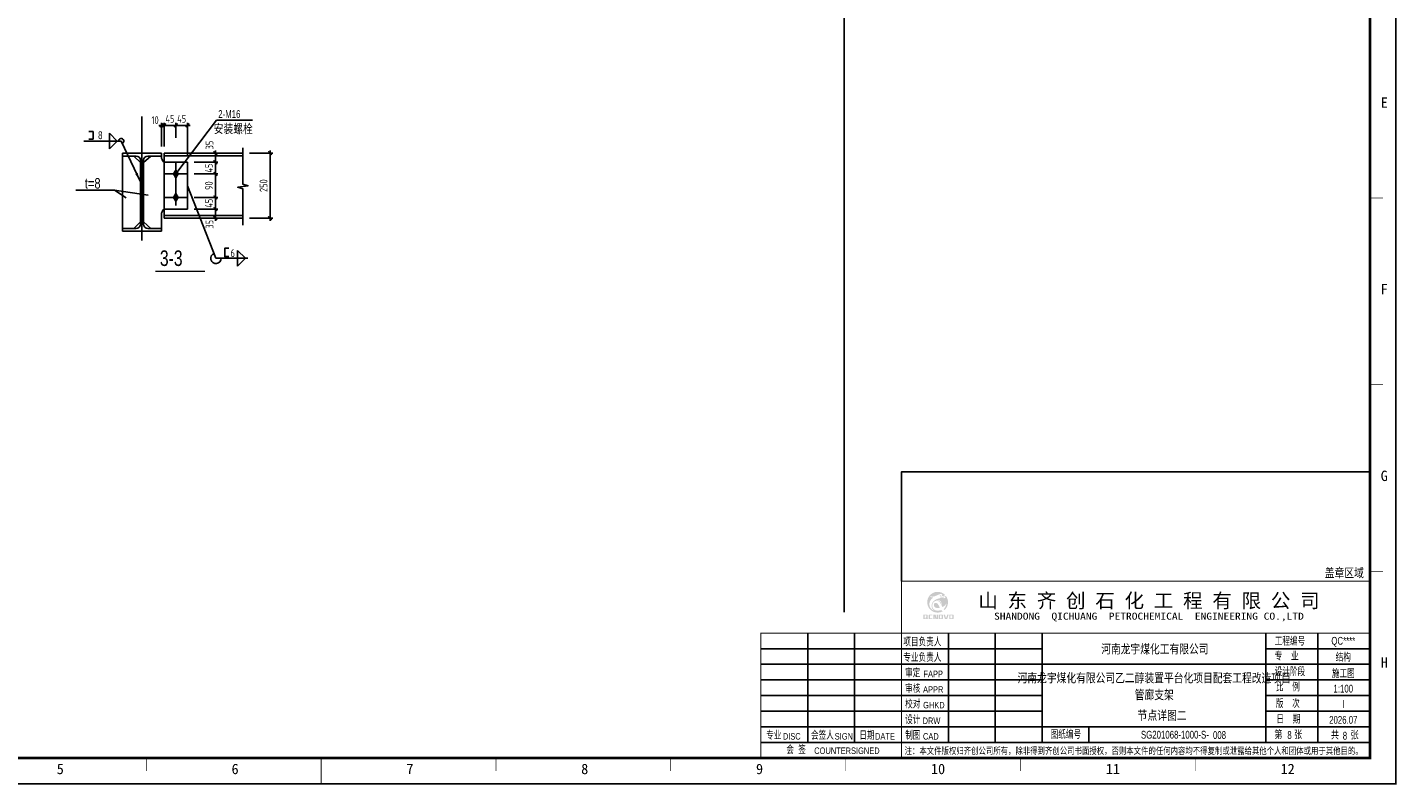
# Model space of a CAD drawing. Extents: x -294221 to 474257, y -25219 to 114942.
# Tile 68 of 70: x 421646 to 474257, y -11283 to 17830. Entities that reach past the tile are written whole.
import ezdxf
from ezdxf.enums import TextEntityAlignment as Align

# ---------------------------------------------------------------- set-up
doc = ezdxf.new("R2010")
doc.units = 0
doc.header["$LTSCALE"] = 1000
doc.linetypes.add('CONTINOUS', pattern=[0])
doc.linetypes.add('XXX', pattern=[0.425, 0.3, -0.125])
for name, color, linetype in [('6', 1, 'Continuous'), ('_TCC_NET_BORDER', 7, 'Continuous'), ('AXIS', 7, 'Continuous'), ('AXIS_TEXT', 7, 'Continuous'), ('BORDER', 7, 'Continuous'), ('DIM', 3, 'Continuous'), ('NJPEC-图框层', 7, 'Continuous'), ('PUB_DIM', 3, 'Continuous'), ('text', 7, 'Continuous'), ('THIN', 7, 'Continuous'), ('Y', 2, 'Continuous'), ('梁', 4, 'Continuous'), ('表格', 7, 'Continuous')]:
    doc.layers.add(name, color=color, linetype=linetype)
doc.styles.add('JD', font='ros.shx', dxfattribs={"width": 0.7, "bigfont": 'jd.shx'})
doc.styles.add('MYROMANS', font='myromans.shx', dxfattribs={"width": 0.7, "bigfont": 'hzdx.shx'})
doc.styles.add('QC_宋体', font='txt')
doc.styles.add('QY', font='qy_eng.shx', dxfattribs={"width": 0.75, "bigfont": 'qy_chn.shx'})
doc.styles.add('TSSD_Dimension', font='tssdeng.shx', dxfattribs={"width": 0.7, "bigfont": 'hztxt.shx'})
doc.styles.add('TSSD_Norm', font='tssdeng.shx', dxfattribs={"bigfont": 'hztxt.shx'})
doc.styles.add('TSSD_Rein', font='Tssdeng.shx', dxfattribs={"width": 0.7, "bigfont": '@@tssdchn.shx'})
doc.styles.add('宋体', font='txt')
doc.dimstyles.new('TSSD_10_100', dxfattribs={"dimtxt": 300, "dimasz": 100, "dimexe": 100, "dimexo": 250, "dimgap": 100, "dimtad": 1, "dimdec": 0, "dimlfac": 0.1, "dimzin": 0, "dimdsep": 46, "dimtxsty": 'TSSD_Dimension', "dimblk": 'ARCHTICK', "dimblk1": 'ARCHTICK', "dimblk2": 'ARCHTICK', "dimcen": 0, "dimdle": 100, "dimclrt": 7, "dimadec": 0, "dimazin": 0, "dimtfac": 1, "dimtdec": 0, "dimtix": 1, "dimtmove": 2, "dimatfit": 3, "dimfxl": 0, "dimtolj": 1, "dimtzin": 0, "dimarcsym": 0})

# ---------------------------------------------------------------- blocks, each defined once
blk = doc.blocks.new('会签栏')
at = {"layer": 'NJPEC-图框层'}
for p, q in [((631055, 1257550), (631055, 1261750)), ((632855, 1261750), (632855, 1257550)), ((634655, 1261150), (629255, 1261150)), ((634655, 1260550), (629255, 1260550)), ((634655, 1259950), (629255, 1259950)), ((634655, 1259350), (629255, 1259350)), ((634655, 1258750), (629255, 1258750)), ((634655, 1258150), (629255, 1258150)), ((634655, 1257550), (629255, 1257550))]:
    blk.add_line(p, q, dxfattribs=at)
at = {"style": 'QY', "width": 0.75}
for s, height, p in [('专业', 300, (629746, 1257656)), ('会签人', 300, (631616, 1257656)), ('日期', 300, (633326, 1257656)), ('DISC', 250, (630440, 1257656)), ('会  签', 300, (630606, 1257103)), ('SIGN', 250, (632440, 1257656)), ('DATE', 250, (634020, 1257656)), ('COUNTERSIGNED', 250, (632558, 1257103))]:
    blk.add_text(s, height=height, dxfattribs=at).set_placement(p, align=Align.CENTER)
blk = doc.blocks.new('签字栏')
at = {"layer": 'AXIS_TEXT', "color": 0}
for p, q in [((646531, 1250392), (646531, 1254592)), ((648331, 1250392), (648331, 1254592)), ((650131, 1250392), (650131, 1254592)), ((644731, 1253992), (650131, 1253992)), ((644731, 1253392), (650131, 1253392)), ((644731, 1252792), (650131, 1252792)), ((644731, 1252192), (650131, 1252192)), ((644731, 1251592), (650131, 1251592)), ((644731, 1250992), (650131, 1250992))]:
    blk.add_line(p, q, dxfattribs=at)
at = {"style": 'QY', "width": 0.75}
for s, height, p in [('审定', 300, (645165, 1252898)), ('FAPP', 250, (645950, 1252898)), ('审核', 300, (645165, 1252298)), ('APPR', 250, (645950, 1252298)), ('校对', 300, (645165, 1251698)), ('GHKD', 250, (645975, 1251698)), ('设计', 300, (645165, 1251098)), ('DRW', 250, (645884, 1251098)), ('制图', 300, (645165, 1250498)), ('CAD', 250, (645859, 1250498))]:
    blk.add_text(s, height=height, dxfattribs=at).set_placement(p, align=Align.CENTER)
at = {"layer": 'NJPEC-图框层', "style": 'QY', "width": 0.75}
for s, p in [('项目负责人', (644801, 1254086)), ('专业负责人', (644801, 1253491))]:
    blk.add_text(s, height=300, dxfattribs=at).set_placement(p)
blk = doc.blocks.new('信息栏')
at = {"layer": 'NJPEC-图框层'}
for p, q in [((660731, 1250392), (660731, 1254592)), ((658731, 1253992), (662731, 1253992)), ((658731, 1253392), (662731, 1253392)), ((658731, 1252792), (662731, 1252792)), ((658731, 1252192), (662731, 1252192)), ((658731, 1251592), (662731, 1251592)), ((651931, 1250992), (651931, 1250392))]:
    blk.add_line(p, q, dxfattribs=at)
blk.add_lwpolyline([(658731, 1254592), (658731, 1250392)], dxfattribs=at)
at = {"style": 'QY', "width": 0.75}
for s, p in [('施工图', (661707, 1253057)), ('Ⅰ', (661707, 1251857))]:
    blk.add_text(s, height=300, dxfattribs=at).set_placement(p, align=Align.MIDDLE)
at = {"layer": 'NJPEC-图框层', "style": 'QY', "width": 0.8}
for s, p in [('第     张', (659592, 1250520)), ('共     张', (661763, 1250507))]:
    blk.add_text(s, height=300, dxfattribs=at).set_placement(p, align=Align.CENTER)
at = {"layer": 'NJPEC-图框层', "char_height": 300, "width": 1800, "attachment_point": 4, "style": 'QY'}
for s, insert in [('工程编号', (659072, 1254266)), ('专    业', (659072, 1253692)), ('设计阶段', (659072, 1253092)), ('比    例', (659116, 1252502)), ('版    次', (659116, 1251865)), ('日    期', (659139, 1251265)), ('图纸编号', (650461, 1250678))]:
    blk.add_mtext(s, dxfattribs=dict(at, insert=insert))
blk = doc.blocks.new('修改栏')
at = {"const_width": 40}
blk.add_lwpolyline([(644731, 1256092), (662731, 1256092)], dxfattribs=at)
at = {"layer": '梁', "color": 6}
blk.add_lwpolyline([(662731, 1256092), (662731, 1260292), (644731, 1260292), (644731, 1256092)], dxfattribs=at)
at = {"color": 6, "style": 'QY', "width": 0.75}
blk.add_text('盖章区域', height=400, dxfattribs=at).set_placement((661746, 1256422), align=Align.MIDDLE)
blk = doc.blocks.new('图框')
at = {"layer": 'NJPEC-图框层'}
h = blk.add_hatch(color=152, dxfattribs=at)
h.dxf.hatch_style = 1
edge = h.paths.add_edge_path()
edge.add_spline(control_points=[(713336, 1255456), (713332, 1255457), (713322, 1255460), (713304, 1255466), (713282, 1255476), (713257, 1255490), (713232, 1255508), (713207, 1255532), (713184, 1255559), (713166, 1255594), (713154, 1255626), (713147, 1255662), (713143, 1255697), (713145, 1255736), (713150, 1255769), (713160, 1255800), (713174, 1255832), (713191, 1255861), (713210, 1255884), (713229, 1255905), (713247, 1255922), (713266, 1255937), (713283, 1255949), (713294, 1255955), (713299, 1255958)], knot_values=[0, 0, 0, 0, 0.148671, 0.387041, 0.707288, 1.057418, 1.457549, 1.851858, 2.336567, 2.813419, 3.292614, 3.615986, 4.181811, 4.637275, 5.049596, 5.448979, 5.857795, 6.346394, 6.708376, 6.985242, 7.378215, 7.656509, 7.899427, 8.128498, 8.128498, 8.128498, 8.128498], degree=3, periodic=0)
edge.add_spline(control_points=[(713299, 1255958), (713293, 1255959), (713281, 1255959), (713263, 1255961), (713244, 1255965), (713225, 1255971), (713207, 1255979), (713193, 1255990), (713183, 1256002), (713178, 1256011), (713177, 1256017), (713176, 1256019)], knot_values=[0, 0, 0, 0, 0.232304, 0.445127, 0.671111, 0.962412, 1.17351, 1.431428, 1.618611, 1.749517, 1.829891, 1.829891, 1.829891, 1.829891], degree=3, periodic=0)
edge.add_spline(control_points=[(713176, 1256019), (713183, 1256015), (713195, 1256007), (713217, 1256001), (713241, 1255997), (713272, 1255995), (713315, 1256001), (713367, 1256015), (713428, 1256041), (713488, 1256068), (713540, 1256087), (713577, 1256095), (713602, 1256095), (713622, 1256089), (713633, 1256078), (713639, 1256064), (713637, 1256046), (713625, 1256031), (713606, 1256023), (713589, 1256018), (713575, 1256015), (713567, 1256015), (713563, 1256019), (713567, 1256028), (713573, 1256035), (713579, 1256044), (713583, 1256051), (713584, 1256055), (713583, 1256059), (713580, 1256061), (713574, 1256062), (713566, 1256061), (713558, 1256055), (713550, 1256046), (713544, 1256036), (713543, 1256025), (713544, 1256015), (713549, 1256008), (713556, 1256003), (713566, 1256000), (713581, 1256001), (713605, 1256002), (713635, 1256009), (713668, 1256018), (713702, 1256029), (713729, 1256041), (713745, 1256050), (713751, 1256053)], knot_values=[0, 0, 0, 0, 0.275863, 0.558778, 0.843428, 1.198015, 1.696558, 2.455123, 3.231292, 4.17664, 4.919709, 5.289347, 5.587055, 5.850753, 6.047231, 6.180953, 6.411265, 6.664844, 6.892465, 7.165311, 7.332684, 7.410273, 7.446364, 7.52878, 7.703034, 7.844682, 7.924434, 7.97668, 8.011937, 8.061747, 8.130588, 8.215883, 8.354394, 8.478782, 8.682102, 8.787985, 8.896275, 9.024688, 9.114193, 9.219361, 9.384327, 9.698484, 10.112351, 10.554749, 10.970697, 11.441848, 11.671505, 11.671505, 11.671505, 11.671505], degree=3, periodic=0)
edge.add_arc((713460, 1255779), 400, 43.38, 180)
edge.add_arc((713460, 1255779), 400, 180, 300.0054)
edge.add_spline(control_points=[(713660, 1255432), (713657, 1255433), (713648, 1255437), (713630, 1255447), (713612, 1255461), (713600, 1255472), (713596, 1255475)], knot_values=[0, 0, 0, 0, 0.117121, 0.378696, 0.769839, 0.969146, 0.969146, 0.969146, 0.969146], degree=3, periodic=0)
edge.add_spline(control_points=[(713596, 1255475), (713588, 1255473), (713568, 1255467), (713533, 1255462), (713493, 1255458), (713452, 1255458), (713414, 1255460), (713378, 1255467), (713347, 1255482), (713314, 1255505), (713289, 1255534), (713269, 1255566), (713261, 1255593), (713257, 1255613), (713255, 1255629), (713255, 1255647), (713256, 1255666), (713260, 1255686), (713265, 1255708), (713274, 1255731), (713285, 1255750), (713297, 1255771), (713315, 1255790), (713338, 1255807), (713361, 1255822), (713384, 1255831), (713407, 1255837), (713426, 1255838), (713452, 1255835), (713487, 1255824), (713528, 1255793), (713570, 1255744), (713608, 1255675), (713630, 1255622), (713641, 1255594)], knot_values=[0, 0, 0, 0, 0.331124, 0.779939, 1.317706, 1.847046, 2.306295, 2.729392, 3.217777, 3.614671, 4.196887, 4.663931, 5.019811, 5.218518, 5.436862, 5.643188, 5.867538, 6.15981, 6.408866, 6.730664, 7.070674, 7.222231, 7.625898, 8.046238, 8.283822, 8.656954, 8.971884, 9.154486, 9.394825, 9.945136, 10.489736, 11.29841, 12.343812, 13.448432, 13.448432, 13.448432, 13.448432], degree=3, periodic=0)
edge.add_spline(control_points=[(713641, 1255594), (713649, 1255598), (713667, 1255606), (713697, 1255620), (713728, 1255642), (713755, 1255669), (713776, 1255697), (713789, 1255722), (713795, 1255738), (713797, 1255745)], knot_values=[0, 0, 0, 0, 0.353268, 0.727498, 1.240071, 1.77028, 2.15534, 2.544899, 2.812928, 2.812928, 2.812928, 2.812928], degree=3, periodic=0)
edge.add_spline(control_points=[(713797, 1255745), (713797, 1255742), (713796, 1255734), (713795, 1255718), (713790, 1255697), (713785, 1255667), (713772, 1255628), (713751, 1255585), (713726, 1255549), (713706, 1255526), (713695, 1255517), (713691, 1255514)], knot_values=[0, 0, 0, 0, 0.12049, 0.296651, 0.587458, 0.932367, 1.426389, 2.128798, 2.724602, 3.085973, 3.260756, 3.260756, 3.260756, 3.260756], degree=3, periodic=0)
edge.add_spline(control_points=[(713691, 1255514), (713698, 1255506), (713709, 1255494), (713722, 1255484), (713726, 1255480)], knot_values=[0, 0, 0, 0, 0.375868, 0.607847, 0.607847, 0.607847, 0.607847], degree=3, periodic=0)
edge.add_arc((713460, 1255779), 400, 311.7299, 360)
edge.add_arc((713460, 1255779), 400, 0, 38.1999)
edge.add_spline(control_points=[(713774, 1256026), (713773, 1256025), (713770, 1256022), (713762, 1256018), (713747, 1256012), (713722, 1256002), (713688, 1255992), (713650, 1255983), (713616, 1255977), (713590, 1255975), (713572, 1255974), (713562, 1255972), (713556, 1255969), (713556, 1255966), (713557, 1255965), (713561, 1255963), (713568, 1255961), (713581, 1255960), (713595, 1255959), (713610, 1255960), (713632, 1255964), (713670, 1255972), (713716, 1255985), (713749, 1255994), (713764, 1255999)], knot_values=[0, 0, 0, 0, 0.053208, 0.159125, 0.349072, 0.652832, 1.174017, 1.666617, 2.136561, 2.433582, 2.656379, 2.800822, 2.851753, 2.865207, 2.882987, 2.929462, 3.028596, 3.159224, 3.414495, 3.526937, 3.733164, 4.268442, 4.947966, 5.549375, 5.549375, 5.549375, 5.549375], degree=3, periodic=0)
edge.add_spline(control_points=[(713764, 1255999), (713765, 1255998), (713768, 1255996), (713772, 1255991), (713772, 1255982), (713767, 1255969), (713757, 1255957), (713742, 1255945), (713723, 1255936), (713701, 1255930), (713685, 1255929), (713679, 1255928)], knot_values=[0, 0, 0, 0, 0.043264, 0.120508, 0.21598, 0.374603, 0.612363, 0.813698, 1.083588, 1.406129, 1.661303, 1.661303, 1.661303, 1.661303], degree=3, periodic=0)
edge.add_spline(control_points=[(713679, 1255928), (713681, 1255929), (713686, 1255932), (713694, 1255938), (713700, 1255943), (713701, 1255950), (713696, 1255950), (713691, 1255951), (713680, 1255951), (713654, 1255949), (713606, 1255945), (713551, 1255935), (713489, 1255918), (713432, 1255900), (713379, 1255876), (713342, 1255851), (713315, 1255830), (713292, 1255807), (713274, 1255783), (713260, 1255759), (713246, 1255729), (713237, 1255699), (713232, 1255665), (713231, 1255634), (713234, 1255602), (713241, 1255572), (713252, 1255544), (713268, 1255517), (713285, 1255497), (713303, 1255479), (713320, 1255466), (713331, 1255459), (713336, 1255456)], knot_values=[0, 0, 0, 0, 0.09476, 0.229885, 0.358769, 0.396739, 0.451667, 0.505398, 0.588924, 0.863894, 1.484135, 2.413352, 2.950627, 3.881745, 4.660795, 5.110916, 5.572524, 5.949122, 6.311877, 6.700681, 6.999839, 7.543065, 7.853918, 8.298535, 8.706756, 9.035561, 9.474198, 9.820452, 10.196203, 10.461837, 10.788817, 10.975614, 10.975614, 10.975614, 10.975614], degree=3, periodic=0)
edge = h.paths.add_edge_path(flags=16)
edge.add_spline(control_points=[(713410, 1255855), (713416, 1255856), (713427, 1255860), (713447, 1255865), (713471, 1255867), (713498, 1255865), (713529, 1255855), (713556, 1255834), (713578, 1255811), (713595, 1255782), (713609, 1255755), (713620, 1255721), (713628, 1255693), (713632, 1255669), (713634, 1255657), (713634, 1255654)], knot_values=[0, 0, 0, 0, 0.217098, 0.45546, 0.756361, 1.1177, 1.466416, 1.954125, 2.35846, 2.68133, 3.205739, 3.497502, 3.998988, 4.304628, 4.430393, 4.430393, 4.430393, 4.430393], degree=3, periodic=0)
edge.add_spline(control_points=[(713634, 1255654), (713632, 1255660), (713626, 1255674), (713616, 1255698), (713601, 1255726), (713586, 1255754), (713570, 1255777), (713552, 1255799), (713533, 1255817), (713511, 1255834), (713495, 1255843), (713475, 1255851), (713456, 1255857), (713437, 1255857), (713422, 1255857), (713414, 1255855), (713410, 1255855)], knot_values=[0, 0, 0, 0, 0.247715, 0.568965, 0.966639, 1.450508, 1.740372, 2.022658, 2.534465, 2.710049, 3.044629, 3.231754, 3.52439, 3.788101, 3.944147, 4.080651, 4.080651, 4.080651, 4.080651], degree=3, periodic=0)
edge = h.paths.add_edge_path(flags=17)
edge.add_spline(control_points=[(713541, 1255563), (713526, 1255560), (713494, 1255555), (713444, 1255555), (713395, 1255565), (713353, 1255585), (713329, 1255615), (713316, 1255649), (713314, 1255676), (713319, 1255703), (713329, 1255724), (713347, 1255742), (713365, 1255752), (713382, 1255754), (713400, 1255754), (713426, 1255746), (713462, 1255720), (713495, 1255674), (713519, 1255625), (713532, 1255588), (713539, 1255569), (713541, 1255563)], knot_values=[0, 0, 0, 0, 0.561484, 1.214764, 1.885581, 2.393631, 2.959197, 3.259694, 3.74698, 3.952014, 4.302998, 4.593853, 4.881604, 5.06523, 5.221101, 5.542541, 6.061676, 6.875848, 7.612345, 8.105693, 8.357623, 8.357623, 8.357623, 8.357623], degree=3, periodic=0)
h = blk.add_hatch(color=7, dxfattribs=at)
h.dxf.hatch_style = 1
h.paths.add_polyline_path([(713076, 1255274, 0.414214), (713049, 1255302), (712935, 1255302, 0.414214), (712908, 1255274), (712908, 1255157, 0.414214), (712935, 1255129), (713049, 1255129, 0.259363), (713072, 1255142), (713092, 1255129), (713092, 1255158), (713076, 1255168)])
h.paths.add_polyline_path([(713027, 1255200), (712996, 1255220), (712996, 1255191), (713027, 1255171), (713027, 1255154), (712958, 1255154), (712958, 1255276), (713027, 1255276)], flags=16)
h.paths.add_polyline_path([(713164, 1255276), (713260, 1255276), (713260, 1255302), (713141, 1255302, 0.414214), (713114, 1255274), (713114, 1255157, 0.414214), (713141, 1255129), (713261, 1255129), (713261, 1255154), (713164, 1255154)])
h.paths.add_polyline_path([(713341, 1255280), (713376, 1255129), (713470, 1255129), (713470, 1255302), (713420, 1255302), (713420, 1255148), (713385, 1255302), (713291, 1255302), (713291, 1255129), (713341, 1255129)])
h.paths.add_polyline_path([(713665, 1255274, 0.414214), (713638, 1255302), (713524, 1255302, 0.414214), (713497, 1255274), (713497, 1255157, 0.414214), (713524, 1255129), (713638, 1255129, 0.414214), (713665, 1255157)])
h.paths.add_polyline_path([(713548, 1255276), (713615, 1255276), (713615, 1255154), (713548, 1255154)], flags=16)
h.paths.add_polyline_path([(713741, 1255302), (713687, 1255302), (713743, 1255129), (713827, 1255129), (713883, 1255302), (713829, 1255302), (713785, 1255155)])
h.paths.add_polyline_path([(714072, 1255274, 0.414214), (714045, 1255302), (713932, 1255302, 0.414214), (713905, 1255274), (713905, 1255157, 0.414214), (713932, 1255129), (714045, 1255129, 0.414214), (714072, 1255157)])
h.paths.add_polyline_path([(713955, 1255277), (714023, 1255277), (714023, 1255154), (713955, 1255154)], flags=16)
at = {"layer": 'NJPEC-图框层', "color": 0}
for p, q in [((726071, 1253392), (717472, 1253392)), ((717472, 1250992), (730072, 1250992))]:
    blk.add_line(p, q, dxfattribs=at)
at = {"layer": 'NJPEC-图框层', "const_width": 40}
for points in [[(712072, 1256592), (712072, 1249792)], [(730072, 1256592), (730072, 1249792)], [(730072, 1249792), (706672, 1249792), (706672, 1254592), (712072, 1254592)], [(712072, 1254592), (730072, 1254592)]]:
    blk.add_lwpolyline(points, dxfattribs=at)
at = {"layer": 'NJPEC-图框层'}
blk.add_lwpolyline([(712072, 1250392), (730072, 1250392)], dxfattribs=at)
for name, p in [('修改栏', (67341, 500)), ('会签栏', (77417, -7158)), ('签字栏', (67341, 0)), ('信息栏', (67341, 0))]:
    blk.add_blockref(name, p, dxfattribs=at)
at = {"layer": 'NJPEC-图框层', "style": '宋体'}
blk.add_text('山 东 齐 创 石 化 工 程 有 限 公 司', height=550, dxfattribs=at).set_placement((721580, 1255401), align=Align.BOTTOM_CENTER)
at = {"layer": 'NJPEC-图框层', "style": '宋体', "width": 1.2}
blk.add_text('SHANDONG  QICHUANG  PETROCHEMICAL  ENGINEERING CO.,LTD', height=270, dxfattribs=at).set_placement((721580, 1255027), align=Align.BOTTOM_CENTER)
at = {"layer": 'NJPEC-图框层', "style": 'QY', "width": 0.75}
for s, p in [('河南龙宇煤化工有限公司', (721807, 1253990)), ('河南龙宇煤化有限公司乙二醇装置平台化项目配套工程改造项目', (721783, 1252877)), ('管廊支架', (721783, 1252232))]:
    blk.add_text(s, height=400, dxfattribs=at).set_placement(p, align=Align.MIDDLE)
at = {"layer": 'NJPEC-图框层', "color": 6, "style": 'QY', "width": 0.75}
for s, p in [('QC****', (729048, 1254257)), ('结构', (729048, 1253690)), ('1:100', (729048, 1252457)), ('2026.07', (729048, 1251257)), ('SG201068-1000-S-', (722578, 1250686)), ('8', (729111, 1250647))]:
    blk.add_text(s, height=300, dxfattribs=at).set_placement(p, align=Align.MIDDLE)
at = {"layer": 'NJPEC-图框层', "style": '宋体', "width": 0.78}
blk.add_text('注：本文件版权归齐创公司所有，除非得到齐创公司书面授权，否则本文件的任何内容均不得复制或泄露给其他个人和团体或用于其他目的。', height=260, dxfattribs=at).set_placement((712192, 1249939))
blk = doc.blocks.new('_ArchTick')
at = {"color": 0, "linetype": 'ByBlock', "const_width": 0.5}
blk.add_lwpolyline([(-0.71, -0.71), (0.71, 0.71)], dxfattribs=at)
blk = doc.blocks.new('*D566')
at = {"layer": 'Defpoints', "color": 0}
for p in [(427348, 14063), (427348, 13328), (427798, 12644)]:
    blk.add_point(p, dxfattribs=at)
at = {"layer": 'DIM', "color": 0, "lineweight": -2}
for p, q in [((427348, 14063), (427248, 14063)), ((427348, 13578), (427348, 14163)), ((427798, 14063), (427348, 14063)), ((427798, 12894), (427798, 14163)), ((427798, 14063), (427898, 14063))]:
    blk.add_line(p, q, dxfattribs=at)
at = {"layer": 'DIM', "color": 0, "lineweight": -2, "xscale": 100, "yscale": 100, "zscale": 100}
blk.add_blockref('_ArchTick', (427348, 14063), dxfattribs=at)
at = {"layer": 'DIM', "color": 0, "lineweight": -2, "xscale": 100, "yscale": 100, "zscale": 100, "rotation": 180}
blk.add_blockref('_ArchTick', (427798, 14063), dxfattribs=at)
at = {"layer": 'DIM', "color": 7, "insert": (427573, 14313), "char_height": 300, "attachment_point": 5, "style": 'TSSD_Dimension'}
blk.add_mtext('\\A1;45', dxfattribs=at)
blk = doc.blocks.new('*D567')
at = {"layer": 'Defpoints', "color": 0}
for p in [(427798, 10844), (427798, 10494), (428870, 10494)]:
    blk.add_point(p, dxfattribs=at)
at = {"layer": 'DIM', "color": 0, "lineweight": -2}
for p, q in [((428048, 10844), (428970, 10844)), ((428870, 10944), (428870, 10394)), ((428048, 10494), (428970, 10494))]:
    blk.add_line(p, q, dxfattribs=at)
at = {"layer": 'DIM', "color": 0, "lineweight": -2, "xscale": 100, "yscale": 100, "zscale": 100}
for p, rotation in [((428870, 10844), 90), ((428870, 10494), 270)]:
    blk.add_blockref('_ArchTick', p, dxfattribs=dict(at, rotation=rotation))
at = {"layer": 'DIM', "color": 7, "insert": (428645, 10259), "char_height": 300, "attachment_point": 5, "rotation": 90, "style": 'TSSD_Dimension'}
blk.add_mtext('\\A1;35', dxfattribs=at)
blk = doc.blocks.new('*D568')
at = {"layer": 'Defpoints', "color": 0}
for p in [(427798, 12994), (427798, 12644), (428870, 12994)]:
    blk.add_point(p, dxfattribs=at)
at = {"layer": 'DIM', "color": 0, "lineweight": -2}
for p, q in [((428048, 12994), (428970, 12994)), ((428048, 12644), (428970, 12644)), ((428870, 12544), (428870, 13094))]:
    blk.add_line(p, q, dxfattribs=at)
at = {"layer": 'DIM', "color": 0, "lineweight": -2, "xscale": 100, "yscale": 100, "zscale": 100}
for p, rotation in [((428870, 12994), 90), ((428870, 12644), 270)]:
    blk.add_blockref('_ArchTick', p, dxfattribs=dict(at, rotation=rotation))
at = {"layer": 'DIM', "color": 7, "insert": (428645, 13305), "char_height": 300, "attachment_point": 5, "rotation": 90, "style": 'TSSD_Dimension'}
blk.add_mtext('\\A1;35', dxfattribs=at)
blk = doc.blocks.new('*D569')
at = {"layer": 'Defpoints', "color": 0}
for p in [(427798, 11294), (428870, 11294), (427798, 10844)]:
    blk.add_point(p, dxfattribs=at)
at = {"layer": 'DIM', "color": 0, "lineweight": -2}
for p, q in [((428048, 11294), (428970, 11294)), ((428870, 11294), (428870, 11394)), ((428870, 10844), (428870, 11294)), ((428048, 10844), (428970, 10844)), ((428870, 10844), (428870, 10744))]:
    blk.add_line(p, q, dxfattribs=at)
at = {"layer": 'DIM', "color": 0, "lineweight": -2, "xscale": 100, "yscale": 100, "zscale": 100}
for p, rotation in [((428870, 11294), 270), ((428870, 10844), 90)]:
    blk.add_blockref('_ArchTick', p, dxfattribs=dict(at, rotation=rotation))
at = {"layer": 'DIM', "color": 7, "insert": (428620, 11069), "char_height": 300, "attachment_point": 5, "rotation": 90, "style": 'TSSD_Dimension'}
blk.add_mtext('\\A1;45', dxfattribs=at)
blk = doc.blocks.new('*D570')
at = {"layer": 'Defpoints', "color": 0}
for p in [(427798, 12644), (428870, 12644), (427798, 12194)]:
    blk.add_point(p, dxfattribs=at)
at = {"layer": 'DIM', "color": 0, "lineweight": -2}
for p, q in [((428048, 12644), (428970, 12644)), ((428870, 12644), (428870, 12744)), ((428870, 12194), (428870, 12644)), ((428048, 12194), (428970, 12194)), ((428870, 12194), (428870, 12094))]:
    blk.add_line(p, q, dxfattribs=at)
at = {"layer": 'DIM', "color": 0, "lineweight": -2, "xscale": 100, "yscale": 100, "zscale": 100}
for p, rotation in [((428870, 12644), 270), ((428870, 12194), 90)]:
    blk.add_blockref('_ArchTick', p, dxfattribs=dict(at, rotation=rotation))
at = {"layer": 'DIM', "color": 7, "insert": (428620, 12419), "char_height": 300, "attachment_point": 5, "rotation": 90, "style": 'TSSD_Dimension'}
blk.add_mtext('\\A1;45', dxfattribs=at)
blk = doc.blocks.new('*D571')
at = {"layer": 'Defpoints', "color": 0}
for p in [(426798, 14063), (426798, 12994), (426898, 12994)]:
    blk.add_point(p, dxfattribs=at)
at = {"layer": 'DIM', "color": 0, "lineweight": -2}
for p, q in [((426798, 14063), (426698, 14063)), ((426798, 13244), (426798, 14163)), ((426898, 14063), (426798, 14063)), ((426898, 13244), (426898, 14163)), ((426898, 14063), (426998, 14063))]:
    blk.add_line(p, q, dxfattribs=at)
at = {"layer": 'DIM', "color": 0, "lineweight": -2, "xscale": 100, "yscale": 100, "zscale": 100}
blk.add_blockref('_ArchTick', (426798, 14063), dxfattribs=at)
at = {"layer": 'DIM', "color": 0, "lineweight": -2, "xscale": 100, "yscale": 100, "zscale": 100, "rotation": 180}
blk.add_blockref('_ArchTick', (426898, 14063), dxfattribs=at)
at = {"layer": 'DIM', "color": 7, "insert": (426553, 14264), "char_height": 300, "attachment_point": 5, "style": 'TSSD_Dimension'}
blk.add_mtext('\\A1;10', dxfattribs=at)
blk = doc.blocks.new('*D572')
at = {"layer": 'Defpoints', "color": 0}
for p in [(426898, 14063), (426898, 13194), (427348, 13328)]:
    blk.add_point(p, dxfattribs=at)
at = {"layer": 'DIM', "color": 0, "lineweight": -2}
for p, q in [((426898, 14063), (426798, 14063)), ((426898, 13444), (426898, 14163)), ((427348, 14063), (426898, 14063)), ((427348, 13578), (427348, 14163)), ((427348, 14063), (427448, 14063))]:
    blk.add_line(p, q, dxfattribs=at)
at = {"layer": 'DIM', "color": 0, "lineweight": -2, "xscale": 100, "yscale": 100, "zscale": 100}
blk.add_blockref('_ArchTick', (426898, 14063), dxfattribs=at)
at = {"layer": 'DIM', "color": 0, "lineweight": -2, "xscale": 100, "yscale": 100, "zscale": 100, "rotation": 180}
blk.add_blockref('_ArchTick', (427348, 14063), dxfattribs=at)
at = {"layer": 'DIM', "color": 7, "insert": (427123, 14313), "char_height": 300, "attachment_point": 5, "style": 'TSSD_Dimension'}
blk.add_mtext('\\A1;45', dxfattribs=at)
blk = doc.blocks.new('*D573')
at = {"layer": 'Defpoints', "color": 0}
for p in [(429929, 12994), (430972, 12994), (429929, 10494)]:
    blk.add_point(p, dxfattribs=at)
at = {"layer": 'DIM', "color": 0, "lineweight": -2}
for p, q in [((430179, 12994), (431072, 12994)), ((430972, 10394), (430972, 13094)), ((430179, 10494), (431072, 10494))]:
    blk.add_line(p, q, dxfattribs=at)
at = {"layer": 'DIM', "color": 0, "lineweight": -2, "xscale": 100, "yscale": 100, "zscale": 100}
for p, rotation in [((430972, 12994), 90), ((430972, 10494), 270)]:
    blk.add_blockref('_ArchTick', p, dxfattribs=dict(at, rotation=rotation))
at = {"layer": 'DIM', "color": 7, "insert": (430722, 11744), "char_height": 300, "attachment_point": 5, "rotation": 90, "style": 'TSSD_Dimension'}
blk.add_mtext('\\A1;250', dxfattribs=at)
blk = doc.blocks.new('*D574')
at = {"layer": 'Defpoints', "color": 0}
for p in [(427798, 12194), (427798, 11294), (428870, 11294)]:
    blk.add_point(p, dxfattribs=at)
at = {"layer": 'DIM', "color": 0, "lineweight": -2}
for p, q in [((428048, 12194), (428970, 12194)), ((428870, 12294), (428870, 11194)), ((428048, 11294), (428970, 11294))]:
    blk.add_line(p, q, dxfattribs=at)
at = {"layer": 'DIM', "color": 0, "lineweight": -2, "xscale": 100, "yscale": 100, "zscale": 100}
for p, rotation in [((428870, 12194), 90), ((428870, 11294), 270)]:
    blk.add_blockref('_ArchTick', p, dxfattribs=dict(at, rotation=rotation))
at = {"layer": 'DIM', "color": 7, "insert": (428620, 11744), "char_height": 300, "attachment_point": 5, "rotation": 90, "style": 'TSSD_Dimension'}
blk.add_mtext('\\A1;90', dxfattribs=at)
blk = doc.blocks.new('A1E图框')
for points, const_width in [([(0, 0), (841, 0), (841, 594), (0, 594)], 0.5), ([(25, 10), (831, 10), (831, 584), (25, 584)], 1)]:
    blk.add_lwpolyline(points, close=True, dxfattribs=dict(const_width=const_width))
for points, const_width in [([(836, 225.25), (831, 225.25)], 0.2), ([(836, 153.5), (831, 153.5)], 0.2), ([(836, 81.75), (831, 81.75)], 0.2), ([(836, 81.75), (831, 81.75)], 0.2), ([(360.83, 10), (360.83, 5)], 0.2), ([(428, 10), (428, 0)], 0.35), ([(495.17, 10), (495.17, 5)], 0.2), ([(562.33, 10), (562.33, 5)], 0.2), ([(629.5, 10), (629.5, 5)], 0.2), ([(696.67, 10), (696.67, 5)], 0.2), ([(763.83, 10), (763.83, 5)], 0.2)]:
    blk.add_lwpolyline(points, dxfattribs=dict(const_width=const_width))
at = {"style": 'QC_宋体'}
for s, p in [('E', (836.5, 261.96)), ('F', (836.5, 190.21)), ('G', (836.5, 118.46)), ('H', (836.5, 46.71)), ('5', (327.78, 5.78)), ('6', (394.95, 5.78)), ('7', (462.12, 5.78)), ('8', (529.29, 5.78)), ('9', (596.46, 5.78)), ('10', (665.05, 5.78)), ('11', (732.22, 5.78)), ('12', (799.39, 5.78))]:
    blk.add_text(s, height=4, dxfattribs=at).set_placement(p, align=Align.MIDDLE_CENTER)

msp = doc.modelspace()

# ---------------------------------------------------------------- hatches: boundary and pattern name
at = {"ltscale": 0.5}
h = msp.add_hatch(color=256, dxfattribs=at)
h.paths.add_polyline_path([(427347.735, 12242.135, 0.414213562), (427299.306, 12193.706), (427347.735, 12193.706)])
h.paths.add_polyline_path([(427371.987, 12235.625, 0.131882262), (427347.735, 12242.135), (427347.735, 12193.706)])
h.paths.add_polyline_path([(427371.987, 12235.625), (427347.735, 12193.706), (427396.164, 12193.706, 0.26770715)])
h.paths.add_polyline_path([(427396.164, 12193.706), (427347.735, 12193.706), (427347.735, 12145.278, 0.414213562)])
h.paths.add_polyline_path([(427347.735, 12193.706), (427299.306, 12193.706, 0.414213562), (427347.735, 12145.278)])
h = msp.add_hatch(color=256, dxfattribs=at)
h.paths.add_polyline_path([(427347.735, 11342.135, 0.414213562), (427299.306, 11293.706), (427347.735, 11293.706)])
h.paths.add_polyline_path([(427371.987, 11335.625, 0.131882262), (427347.735, 11342.135), (427347.735, 11293.706)])
h.paths.add_polyline_path([(427371.987, 11335.625), (427347.735, 11293.706), (427396.164, 11293.706, 0.26770715)])
h.paths.add_polyline_path([(427396.164, 11293.706), (427347.735, 11293.706), (427347.735, 11245.278, 0.414213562)])
h.paths.add_polyline_path([(427347.735, 11293.706), (427299.306, 11293.706, 0.414213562), (427347.735, 11245.278)])

# ---------------------------------------------------------------- linework, layer by layer
at = {"color": 50}
msp.add_line((453032.199, 47142.009, -4116055.264), (453032.199, -4657.991, -4116055.264), dxfattribs=at)
for p, q in [((428918.15, 14256.849, -4116055.264), (430298.654, 14256.849, -4116055.264)), ((424007.942, 13827.452, -4116055.264), (424173.445, 13827.452, -4116055.264)), ((424173.445, 13827.452, -4116055.264), (424173.445, 13529.891, -4116055.264)), ((424797.754, 13757.909, -4116055.264), (424797.754, 13457.909, -4116055.264)), ((424797.754, 13757.909, -4116055.264), (425097.754, 13457.909, -4116055.264)), ((425249.991, 13457.909, -4116055.264), (423818.993, 13457.909, -4116055.264)), ((424173.445, 13529.891, -4116055.264), (424007.942, 13529.891, -4116055.264)), ((424797.754, 13157.909, -4116055.264), (424797.754, 13457.909, -4116055.264)), ((424797.754, 13157.909, -4116055.264), (425097.754, 13457.909, -4116055.264)), ((425987.735, 11894.445, -4116055.264), (425249.991, 13457.909, -4116055.264)), ((424993.575, 11577.492, -4116055.264), (423506.314, 11577.492, -4116055.264))]:
    msp.add_line(p, q)
at = {"color": 1, "linetype": 'XXX', "ltscale": 10}
msp.add_line((426897.735, 12838.706, -4116055.264), (426897.735, 10493.706, -4116055.264), dxfattribs=at)
at = {"color": 9, "linetype": 'Continuous', "ltscale": 5}
for p, q in [((427797.735, 12643.706, -4116055.264), (426897.735, 12643.706, -4116055.264)), ((427797.735, 12643.706, -4116055.264), (427797.735, 10843.706, -4116055.264)), ((426897.735, 10843.706, -4116055.264), (427797.735, 10843.706, -4116055.264))]:
    msp.add_line(p, q, dxfattribs=at)
at = {"ltscale": 5}
msp.add_line((427797.735, 11743.706, -4116055.264), (428888.545, 8951.808, -4116055.264), dxfattribs=at)
at = {"elevation": -4116055.264}
msp.add_lwpolyline([(429929.411, 10224.553), (429929.411, 11621.598), (429729.411, 11681.598), (430125.164, 11740.961), (429929.411, 11801.598), (429929.411, 13197.245)], dxfattribs=at)
for points in [[(425987.735, 11894.445, 0, 100, 0), (425840.307, 12207.566, 100, 100, 0)], [(427797.735, 11743.706, 0, 70, 0), (427884.005, 11522.519, 70, 70, 0)]]:
    msp.add_lwpolyline(points, format="xyseb", dxfattribs=at)
at = {"ltscale": 0.5, "elevation": -4116055.264}
for points in [[(427347.735, 12343.706), (427257.735, 12193.706), (427347.735, 12043.706), (427437.735, 12193.706), (427347.735, 12343.706)], [(427347.735, 11443.706), (427257.735, 11293.706), (427347.735, 11143.706), (427437.735, 11293.706), (427347.735, 11443.706)], [(429392.173, 9340.103), (429230.846, 9340.103), (429230.846, 9015.138), (429392.173, 9015.138)]]:
    msp.add_lwpolyline(points, dxfattribs=at)
at = {"ltscale": 0.5}
for centre in [(427347.735, 12193.706, -4116055.264), (427347.735, 11293.706, -4116055.264)]:
    msp.add_circle(centre, 48.429, dxfattribs=at)
msp.add_arc((425249.991, 13457.909, -4116055.264), 100, 295.2609817, 180)
at = {"color": 9, "linetype": 'Continuous', "ltscale": 5}
for centre, start, end in [((427070.786, 12855.34, -4116055.264), 177.1975383, 230.7274396), ((427070.786, 10632.072, -4116055.264), 129.2725604, 182.8024617)]:
    msp.add_arc(centre, 273.378, start, end, dxfattribs=at)
at = {"layer": '6'}
for p, q in [((425297.735, 12993.706, -4116055.264), (425297.735, 12823.706, -4116055.264)), ((425297.735, 12993.706, -4116055.264), (426797.735, 12993.706, -4116055.264)), ((425297.735, 12883.706, -4116055.264), (425827.735, 12883.706, -4116055.264)), ((425297.735, 12823.706, -4116055.264), (425297.735, 10103.706, -4116055.264)), ((425737.735, 12883.706, -4116055.264), (425987.735, 12633.706, -4116055.264)), ((425987.735, 12723.706, -4116055.264), (425987.735, 10263.706, -4116055.264)), ((426387.735, 12883.706, -4116055.264), (426107.735, 12633.706, -4116055.264)), ((426107.735, 12723.706, -4116055.264), (426107.735, 10263.706, -4116055.264)), ((426267.735, 12883.706, -4116055.264), (426797.735, 12883.706, -4116055.264)), ((426897.735, 12993.706, -4116055.264), (429929.411, 12993.706, -4116055.264)), ((426897.735, 12993.706, -4116055.264), (426897.735, 12838.706, -4116055.264)), ((426897.735, 12893.706, -4116055.264), (429929.411, 12893.706, -4116055.264)), ((426897.735, 10593.706, -4116055.264), (429929.411, 10593.706, -4116055.264)), ((425297.735, 10103.706, -4116055.264), (425827.735, 10103.706, -4116055.264)), ((425297.735, 10103.706, -4116055.264), (425297.735, 9993.706, -4116055.264)), ((425737.735, 10103.706, -4116055.264), (425987.735, 10353.706, -4116055.264)), ((426387.735, 10103.706, -4116055.264), (426107.735, 10353.706, -4116055.264)), ((426267.735, 10103.706, -4116055.264), (426797.735, 10103.706, -4116055.264)), ((426797.735, 10103.706, -4116055.264), (426797.735, 9993.706, -4116055.264)), ((426897.735, 10493.706, -4116055.264), (429929.411, 10493.706, -4116055.264)), ((425297.735, 9993.706, -4116055.264), (426797.735, 9993.706, -4116055.264)), ((425297.735, 9993.706, -4116055.264), (426797.735, 9993.706, -4116055.264))]:
    msp.add_line(p, q, dxfattribs=at)
at = {"layer": '6', "elevation": -4116055.264}
msp.add_lwpolyline([(426797.735, 12993.706), (426797.735, 12868.706)], dxfattribs=at)
at = {"layer": '6'}
for centre, start, end in [((425827.735, 12723.706, -4116055.264), 0, 90), ((426267.735, 12723.706, -4116055.264), 90, 180), ((425827.735, 10263.706, -4116055.264), 270, 0), ((426267.735, 10263.706, -4116055.264), 180, 270)]:
    msp.add_arc(centre, 160, start, end, dxfattribs=at)
at = {"layer": '_TCC_NET_BORDER', "color": 7}
for p, q in [((427347.735, 12193.706, -4116055.264), (428918.15, 14256.849, -4116055.264)), ((426289.744, 11380.686, -4116055.264), (424993.575, 11577.492, -4116055.264)), ((424993.575, 11577.492, -4116055.264), (425438.304, 11281.261, -4116055.264))]:
    msp.add_line(p, q, dxfattribs=at)
at = {"layer": '_TCC_NET_BORDER', "color": 0}
msp.add_line((426797.735, 10620.141, -4116055.264), (426797.735, 10103.706, -4116055.264), dxfattribs=at)
at = {"layer": 'AXIS', "color": 6, "ltscale": 0.5}
for p, q in [((426047.735, 9640.918, -4116055.264), (426047.735, 14399.191, -4116055.264)), ((427347.735, 12643.706, -4116055.264), (427347.735, 10986.429, -4116055.264)), ((426897.735, 12193.706, -4116055.264), (427797.735, 12193.706, -4116055.264)), ((426897.735, 11293.706, -4116055.264), (427797.735, 11293.706, -4116055.264))]:
    msp.add_line(p, q, dxfattribs=at)
at = {"layer": 'BORDER', "elevation": -4116055.264}
msp.add_lwpolyline([(390132.199, -11257.991), (390132.199, 48142.009), (474232.199, 48142.009), (474232.199, -11257.991)], close=True, dxfattribs=at)
at = {"layer": 'BORDER', "const_width": 50, "elevation": -4116055.264}
msp.add_lwpolyline([(392632.199, -10257.991), (392632.199, 47142.009), (473232.199, 47142.009), (473232.199, -10257.991)], close=True, dxfattribs=at)
at = {"layer": 'PUB_DIM', "color": 4, "linetype": 'CONTINOUS', "const_width": 50, "elevation": -4116055.264}
msp.add_lwpolyline([(426563.875, 8449.833), (428467.82, 8449.833)], dxfattribs=at)
at = {"layer": 'text'}
for p, q in [((430022.874, 8951.808, -4116055.264), (429722.874, 9251.808, -4116055.264)), ((429722.874, 8951.808, -4116055.264), (429722.874, 9251.808, -4116055.264)), ((430022.874, 8951.808, -4116055.264), (429722.874, 8651.808, -4116055.264))]:
    msp.add_line(p, q, dxfattribs=at)
at = {"layer": 'THIN'}
for p, q in [((428888.545, 8951.808, -4116055.264), (430122.874, 8951.808, -4116055.264)), ((429722.874, 8951.808, -4116055.264), (429722.874, 8651.808, -4116055.264))]:
    msp.add_line(p, q, dxfattribs=at)
msp.add_arc((428889.427, 8950.285, -4116055.264), 199.123, 111.4179707, 0.4382377, dxfattribs=at)
at = {"layer": 'Y'}
msp.add_line((426797.735, 12883.706, -4116055.264), (426797.735, 12868.706, -4116055.264), dxfattribs=at)

# ---------------------------------------------------------------- block references
at = {"xscale": 100, "yscale": 100, "zscale": 100}
msp.add_blockref('A1E图框', (390132.199, -11257.991), dxfattribs=at)
at = {"layer": 'NJPEC-图框层'}
msp.add_blockref('图框', (-256839.5, -1260049.745, -4116055.264), dxfattribs=at)

# ---------------------------------------------------------------- texts
at = {"style": 'MYROMANS', "width": 0.75}
for s, height, p in [('2-M16', 300, (428978.951, 14346.935, -4116055.264)), ('8', 300, (424363.363, 13533.603, -4116055.264)), ('安装螺栓', 400, (428803.979, 13720.542, -4116055.264))]:
    msp.add_text(s, height=height, dxfattribs=at).set_placement(p)
at = {"color": 4, "style": 'MYROMANS', "width": 0.75}
msp.add_text('3-3', height=600, dxfattribs=at).set_placement((426738.504, 8656.737, -4116055.264))
at = {"layer": 'NJPEC-图框层', "color": 6, "style": 'QY', "width": 0.75}
for s, p in [('008', (467452.068, -9526.444)), ('8', (470141.556, -9526.444))]:
    msp.add_text(s, height=300, dxfattribs=at).set_placement(p, align=Align.CENTER)
at = {"layer": 'text', "style": 'TSSD_Rein', "width": 0.7}
msp.add_text('6', height=300, dxfattribs=at).set_placement((429622.874, 9001.808, -4116055.264), align=Align.RIGHT)
at = {"layer": 'text', "style": 'TSSD_Norm', "width": 0.7}
msp.add_text('节点详图二', height=400, dxfattribs=at).set_placement((464301.074, -8831.851))
at = {"layer": '表格', "style": 'JD', "width": 0.8}
msp.add_text('t=8', height=400, dxfattribs=at).set_placement((423852.551, 11634.116, -4116055.264))

# ---------------------------------------------------------------- dimensions: what is measured, and where the dimension line sits
at = {"layer": 'DIM'}
dim = msp.add_linear_dim(base=(426797.735, 14063.291, -4116055.264), p1=(426897.735, 12993.706, -4116055.264), p2=(426797.735, 12993.706, -4116055.264), dimstyle='TSSD_10_100', override={"dimscale": 1, "dimlfac": 0.1}, dxfattribs=at)
dim.commit()
dim.dimension.update_dxf_attribs({"geometry": '*D571', "text_midpoint": (426553.381, 14263.992, -4116055.264), "dimtype": 160})
for base, p1, p2, picture, middle in [((426897.735, 14063.291, -4116055.264), (427347.735, 13328.057, -4116055.264), (426897.735, 13193.706, -4116055.264), '*D572', (427122.735, 14313.291, -4116055.264)), ((427347.735, 14063.291, -4116055.264), (427797.735, 12643.706, -4116055.264), (427347.735, 13328.057, -4116055.264), '*D566', (427572.735, 14313.291, -4116055.264))]:
    dim = msp.add_linear_dim(base=base, p1=p1, p2=p2, dimstyle='TSSD_10_100', override={"dimscale": 1, "dimlfac": 0.1}, dxfattribs=at)
    dim.commit()
    dim.dimension.update_dxf_attribs({"geometry": picture, "text_midpoint": middle})
for base, p1, p2, picture, middle in [((428870.342, 12993.706, -4116055.264), (427797.735, 12643.706, -4116055.264), (427797.735, 12993.706, -4116055.264), '*D568', (428645.342, 13305.122, -4116055.264)), ((428870.342, 10493.706, -4116055.264), (427797.735, 10843.706, -4116055.264), (427797.735, 10493.706, -4116055.264), '*D567', (428645.342, 10259.499, -4116055.264))]:
    dim = msp.add_linear_dim(base=base, p1=p1, p2=p2, angle=90, dimstyle='TSSD_10_100', override={"dimscale": 1, "dimlfac": 0.1}, dxfattribs=at)
    dim.commit()
    dim.dimension.update_dxf_attribs({"geometry": picture, "text_midpoint": middle, "dimtype": 160})
for base, p1, p2, angle, picture, middle in [((428870.342, 12643.706, -4116055.264), (427797.735, 12193.706, -4116055.264), (427797.735, 12643.706, -4116055.264), 90, '*D570', (428620.342, 12418.706, -4116055.264)), ((430972.008, 12993.706, -4116055.264), (429929.411, 10493.706, -4116055.264), (429929.411, 12993.706, -4116055.264), 90, '*D573', (430722.008, 11743.706, -4116055.264)), ((428870.342, 11293.706, -4116055.264), (427797.735, 12193.706, -4116055.264), (427797.735, 11293.706, -4116055.264), 270, '*D574', (428620.342, 11743.706, -4116055.264)), ((428870.342, 11293.706, -4116055.264), (427797.735, 10843.706, -4116055.264), (427797.735, 11293.706, -4116055.264), 90, '*D569', (428620.342, 11068.706, -4116055.264))]:
    dim = msp.add_linear_dim(base=base, p1=p1, p2=p2, angle=angle, dimstyle='TSSD_10_100', override={"dimscale": 1, "dimlfac": 0.1}, dxfattribs=at)
    dim.commit()
    dim.dimension.update_dxf_attribs({"geometry": picture, "text_midpoint": middle})

doc.saveas('drawing.dxf')
